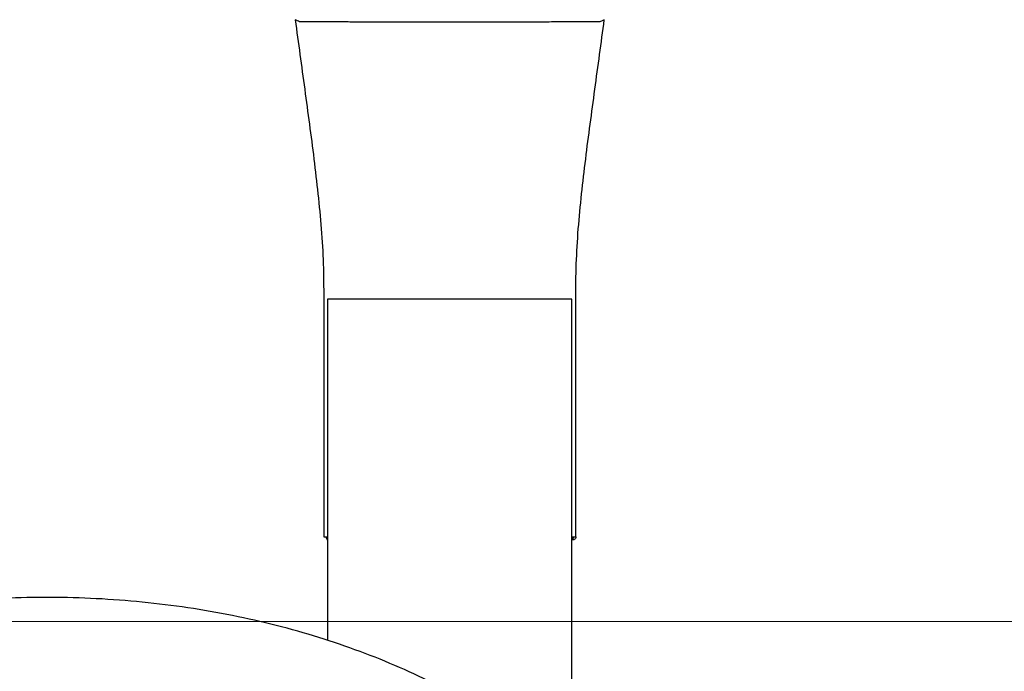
# Model space of a CAD drawing. Header units: inches. Extents: x 53216 to 117387, y -66787 to -22834.
# Tile 45 of 256: x 58261 to 58271, y -30483 to -30477. Entities that reach past the tile are written whole.
import ezdxf

# ---------------------------------------------------------------- set-up
doc = ezdxf.new("R2010")
doc.units = ezdxf.units.IN
doc.header["$MEASUREMENT"] = 0
doc.layers.get('0').update_dxf_attribs({"lineweight": 0})
doc.layers.add('p--kafelki', color=251, linetype='Continuous', lineweight=13)
doc.layers.add('p--łazienka NP', color=150, linetype='Continuous', lineweight=25)

# ---------------------------------------------------------------- blocks, each defined once
blk = doc.blocks.new('natrysk')
at = {"linetype": 'Continuous'}
for p, q in [((-1.1872, 62.8093), (-1.1872, 60.5693)), ((-1.1872, 62.8093), (-1.1819, 62.8093)), ((-1.15, 62.8093), (-1.15, 59.593)), ((1.15, 62.8093), (-1.15, 62.8093)), ((1.15, 58.2809), (1.15, 62.8093)), ((1.1872, 62.8093), (1.1819, 62.8093)), ((1.1872, 60.5693), (1.1872, 62.8093)), ((-1.1872, 60.5693), (-1.1555, 60.5693)), ((-1.1555, 60.5693), (-1.15, 60.5693)), ((1.15, 60.5693), (1.1872, 60.5693)), ((-1.15, 60.5393), (-1.1575, 60.5393)), ((1.1575, 60.5393), (1.15, 60.5393))]:
    blk.add_line(p, q, dxfattribs=at)
at = {"linetype": 'Continuous', "flags": 128}
blk.add_lwpolyline([(1.4553, 65.4432), (1.4349, 65.433), (1.4137, 65.4227)], dxfattribs=at)
at = {"linetype": 'Continuous'}
for centre, start, end in [((-1.1355, 60.5693), 180.02316, 241.08387), ((-1.1255, 60.5693), 179.97896, 215.37305), ((1.1255, 60.5693), 324.62774, 359.98042), ((1.1355, 60.5693), 298.91499, 0.04059)]:
    blk.add_arc(centre, 0.03, start, end, dxfattribs=at)
for points, knots in [([(-1.4552, 65.4432), (-1.4258, 65.2243), (-1.396, 65.0055), (-1.3365, 64.5678), (-1.3068, 64.3489), (-1.2525, 63.9106), (-1.2276, 63.6909), (-1.2018, 63.3608), (-1.1952, 63.2507), (-1.1878, 63.0302), (-1.1872, 62.9198), (-1.1872, 62.8093)], [0, 0, 0, 0, 0.25, 0.25, 0.5, 0.5, 0.75, 0.75, 0.875, 0.875, 1, 1, 1, 1]), ([(-1.4137, 65.4227), (-1.4209, 65.4261), (-1.4278, 65.4295), (-1.4416, 65.4364), (-1.4484, 65.4398), (-1.4552, 65.4432)], [0, 0, 0, 0, 0.5, 0.5, 1, 1, 1, 1]), ([(0, 65.4186), (-0.0127, 65.4186), (-0.0386, 65.4186), (-0.0786, 65.4187), (-0.1204, 65.4187), (-0.164, 65.4187), (-0.2094, 65.4188), (-0.2566, 65.4189), (-0.3053, 65.419), (-0.3555, 65.4191), (-0.4071, 65.4192), (-0.4599, 65.4194), (-0.5138, 65.4195), (-0.5685, 65.4197), (-0.624, 65.4199), (-0.6798, 65.4201), (-0.7359, 65.4203), (-0.7919, 65.4205), (-0.8475, 65.4207), (-0.9024, 65.421), (-0.9562, 65.4213), (-1.0086, 65.4215), (-1.0592, 65.4218), (-1.1251, 65.4223), (-1.1991, 65.4228), (-1.2717, 65.4232), (-1.3273, 65.4235), (-1.3795, 65.4237), (-1.4107, 65.4235), (-1.4127, 65.423), (-1.4137, 65.4227)], [0, 0, 0, 0, 0.01516, 0.031097, 0.047813, 0.065305, 0.083573, 0.102615, 0.122428, 0.143011, 0.16436, 0.186471, 0.20934, 0.232961, 0.257331, 0.282442, 0.308289, 0.334866, 0.362165, 0.390179, 0.4189, 0.448318, 0.478423, 0.509201, 0.573872, 0.637646, 0.700516, 0.762498, 0.882405, 1, 1, 1, 1]), ([(1.4137, 65.4227), (1.4131, 65.4227), (1.4119, 65.4228), (1.3994, 65.423), (1.3738, 65.4236), (1.3384, 65.4237), (1.2947, 65.4235), (1.2211, 65.4229), (1.1269, 65.4223), (1.0261, 65.4216), (0.9373, 65.4212), (0.8448, 65.4207), (0.7503, 65.4203), (0.6554, 65.42), (0.5614, 65.4197), (0.4694, 65.4194), (0.3804, 65.4192), (0.2951, 65.419), (0.2142, 65.4188), (0.1382, 65.4187), (0.0673, 65.4186), (0.0218, 65.4186), (0, 65.4186)], [0, 0, 0, 0, 0.0781197, 0.1573672, 0.2375782, 0.2783682, 0.333958, 0.4046619, 0.490854, 0.5425442, 0.5922807, 0.6400092, 0.6856884, 0.7292833, 0.7707625, 0.8100977, 0.8472641, 0.8822412, 0.915013, 0.9455678, 0.9738981, 1, 1, 1, 1]), ([(1.1872, 62.8093), (1.1872, 62.9198), (1.1878, 63.0302), (1.1953, 63.2507), (1.2018, 63.3608), (1.2276, 63.6909), (1.2525, 63.9106), (1.3069, 64.3489), (1.3365, 64.5678), (1.396, 65.0055), (1.4259, 65.2243), (1.4553, 65.4432)], [0, 0, 0, 0, 0.125, 0.125, 0.25, 0.25, 0.5, 0.5, 0.75, 0.75, 1, 1, 1, 1]), ([(1.1872, 60.5693), (1.1872, 60.5692), (1.1873, 60.5659), (1.1861, 60.5588), (1.181, 60.5497), (1.1734, 60.5434), (1.1655, 60.54), (1.1602, 60.5395), (1.1575, 60.5393)], [0, 0, 0, 0, 0.006065, 0.251503, 0.524229, 0.72072, 0.860031, 1, 1, 1, 1]), ([(2.2021, 56.0148), (2.2031, 56.0445), (2.2075, 56.1709), (2.1832, 56.3938), (2.1288, 56.6814), (2.041, 56.9652), (1.9232, 57.244), (1.775, 57.5163), (1.5974, 57.7808), (1.391, 58.0361), (1.1569, 58.2808), (0.8963, 58.5134), (0.6108, 58.7328), (0.3018, 58.9376), (-0.0289, 59.1269), (-0.3794, 59.2995), (-0.7478, 59.4547), (-1.1322, 59.5916), (-1.5304, 59.7096), (-1.9403, 59.8082), (-2.3599, 59.8869), (-2.7869, 59.9452), (-3.2192, 59.9831), (-3.6544, 60.0002), (-4.0904, 59.9964), (-4.5248, 59.9719), (-4.9554, 59.9267), (-5.3801, 59.861), (-5.7965, 59.7752), (-6.2026, 59.6696), (-6.5962, 59.5447), (-6.9753, 59.401), (-7.3379, 59.2393), (-7.682, 59.0603), (-8.0058, 58.8649), (-8.3075, 58.6538), (-8.5854, 58.4283), (-8.8378, 58.1894), (-9.0633, 57.9385), (-9.2604, 57.6769), (-9.4281, 57.4062), (-9.5653, 57.1281), (-9.6715, 56.8442), (-9.7457, 56.5563), (-9.7891, 56.266), (-9.7974, 55.9753), (-9.7894, 55.7709), (-9.7697, 55.6649), (-9.7678, 55.6548)], [0, 0, 0, 0, 0.006763, 0.028794, 0.050826, 0.072896, 0.095036, 0.117267, 0.139598, 0.162025, 0.184535, 0.207111, 0.229735, 0.252392, 0.275066, 0.297748, 0.32043, 0.343107, 0.365776, 0.388439, 0.411095, 0.433745, 0.456391, 0.479034, 0.501677, 0.524321, 0.546969, 0.569621, 0.592281, 0.614951, 0.63763, 0.660321, 0.683024, 0.705738, 0.728461, 0.751185, 0.773903, 0.796602, 0.819266, 0.841876, 0.864412, 0.886856, 0.909195, 0.931427, 0.953565, 0.975632, 0.997665, 1, 1, 1, 1])]:
    blk.add_open_spline(points, degree=3, knots=knots, dxfattribs=at)

msp = doc.modelspace()

# ---------------------------------------------------------------- linework, layer by layer
at = {"layer": 'p--kafelki', "linetype": 'Continuous'}
msp.add_line((57856.0232, -30482.5099), (58407.0732, -30482.5099), dxfattribs=at)

# ---------------------------------------------------------------- block references
at = {"layer": 'p--łazienka NP', "linetype": 'Continuous', "lineweight": 30, "ltscale": 35}
msp.add_blockref('natrysk', (58265.3996, -30542.28), dxfattribs=at)

doc.saveas('drawing.dxf')
